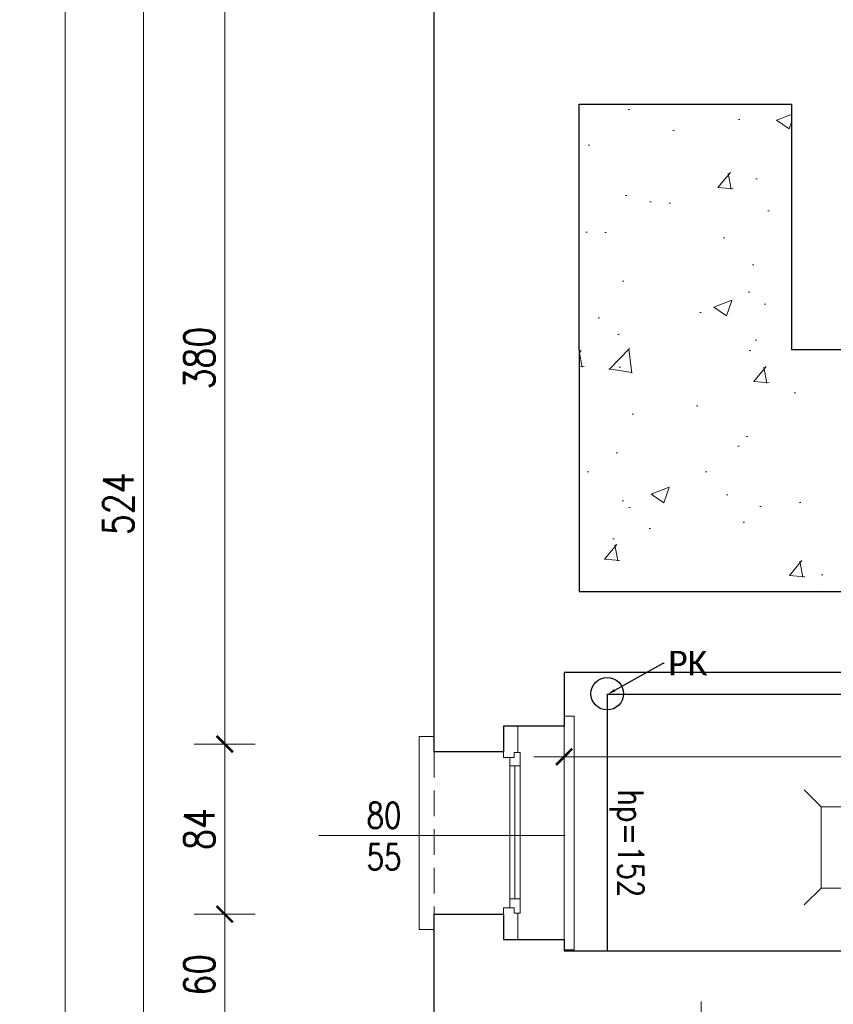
# Model space of a CAD drawing. Header units: millimetres. Extents: x 284606 to 569416, y -192995 to -95103.
# Tile 159 of 178: x 312652 to 313052, y -101650 to -101165. Entities that reach past the tile are written whole.
import ezdxf
from ezdxf import colors
from ezdxf.entities.mleader import LeaderData, LeaderLine
from ezdxf.enums import TextEntityAlignment as Align
from ezdxf.math import Vec2, Vec3

# ---------------------------------------------------------------- set-up
doc = ezdxf.new("R2010")
doc.units = ezdxf.units.MM
doc.linetypes.add('HIDDEN', pattern=[9.525, 6.35, -3.175])
doc.layers.get('0').update_dxf_attribs({"lineweight": 0})
for name, color, linetype, lineweight in [('!STR_Konstrukcja 0.20', 200, 'Continuous', 20), ('!STR_Konstrukcja 0.30', 64, 'Continuous', 30), ('!STR_Opisy 0.09', 8, 'Continuous', 9), ('!STR_Przerywana 0.09', 8, 'HIDDEN', 9), ('!STR_Stolarka okienna', 72, 'Continuous', 15), ('!STR_Wymiarowanie', 254, 'Continuous', 9)]:
    doc.layers.add(name, color=color, linetype=linetype, lineweight=lineweight)
doc.layers.add('!STR_Kreskowanie ścian', color=7, linetype='Continuous', lineweight=5, true_color=0xa6a6a6)
doc.layers.add('!STR_Obrysy pomieszczeń', color=215, linetype='Continuous', lineweight=9, plot=False)
doc.layers.add('I__KANALIZACJA_SAN', color=7, linetype='KAN_SAN', true_color=0x753b00)
doc.styles.add('EKO 1-10', font='romans.shx', dxfattribs={"width": 0.8, "height": 15})
doc.styles.add('EKO 1-5', font='romans.shx', dxfattribs={"width": 0.8, "height": 10})
doc.styles.get("Standard").update_dxf_attribs({"font": 'calibri.ttf'})
doc.linetypes.add('KAN_SAN', pattern='A,20,-7,["KS",Standard,S=5,R=0,X=-5,Y=-2.5],-6', length=33)
doc.dimstyles.new('EKO wymiar 1-10', dxfattribs={"dimtxt": 15, "dimasz": 8, "dimexe": 15, "dimexo": 15, "dimgap": 5, "dimtad": 1, "dimdec": 0, "dimtxsty": 'EKO 1-10', "dimblk": 'ARCHTICK', "dimcen": 10, "dimdle": 15, "dimclrd": 256, "dimclre": 256, "dimclrt": 256, "dimazin": 2, "dimtfac": 1, "dimtdec": 0, "dimtmove": 2, "dimatfit": 3, "dimldrblk": 'ARCHTICK', "dimfxl": 15, "dimfxlon": 1, "dimlwd": -1, "dimlwe": -1, "dimarcsym": 0})

# ---------------------------------------------------------------- blocks, each defined once
blk = doc.blocks.new('*U370')
at = {"layer": '!STR_Opisy 0.09', "linetype": 'Continuous'}
blk.add_line((0, 32.11), (0, -89.22), dxfattribs=at)
at = {"layer": '!STR_Opisy 0.09', "linetype": 'Continuous', "style": 'EKO 1-5', "width": 0.8}
blk.add_attdef('SZER', text='', height=12.5, rotation=270, dxfattribs=at).set_placement((0, 0), align=Align.BOTTOM_CENTER)
at = {"layer": '!STR_Opisy 0.09', "ltscale": 0.7, "style": 'EKO 1-5', "width": 0.8}
blk.add_attdef('WYS', text='', height=12.5, rotation=270, dxfattribs=at).set_placement((-10.53, 0), align=Align.MIDDLE_CENTER)
at = {"layer": '!STR_Opisy 0.09', "linetype": 'Continuous', "style": 'EKO 1-5', "width": 0.8}
blk.add_attdef('HP=', (22.69, -115.31), '', height=12.5, rotation=180, dxfattribs=at)
blk = doc.blocks.new('_ArchTick')
at = {"color": 0, "linetype": 'ByBlock', "const_width": 0.15}
blk.add_lwpolyline([(-0.5, -0.5), (0.5, 0.5)], dxfattribs=at)
blk = doc.blocks.new('*D989')
at = {"layer": '!STR_Wymiarowanie', "ltscale": 1.5, "transparency": 16777216}
for p, q in [((312987.23, -102175.36), (312987.23, -101648.36)), ((312972.23, -101663.36), (313002.23, -101663.36)), ((312972.23, -102160.36), (313002.23, -102160.36))]:
    blk.add_line(p, q, dxfattribs=at)
at = {"layer": 'Defpoints', "color": 0, "ltscale": 1.5, "transparency": 16777216}
for p in [(312919.74, -101663.36), (312987.23, -101663.36), (312919.74, -102160.36)]:
    blk.add_point(p, dxfattribs=at)
at = {"layer": '!STR_Wymiarowanie', "ltscale": 1.5, "transparency": 16777216, "xscale": 8, "yscale": 8, "zscale": 8}
for p, rotation in [((312987.23, -101663.36), 90), ((312987.23, -102160.36), 270)]:
    blk.add_blockref('_ArchTick', p, dxfattribs=dict(at, rotation=rotation))
at = {"layer": '!STR_Wymiarowanie', "ltscale": 1.5, "transparency": 16777216, "insert": (312974.73, -101911.86), "char_height": 15, "attachment_point": 5, "rotation": 90, "style": 'EKO 1-10'}
blk.add_mtext('497', dxfattribs=at)
blk = doc.blocks.new('*D976')
at = {"layer": '!STR_Wymiarowanie', "ltscale": 1.5, "transparency": 16777216}
for p, q in [((312919.74, -101512.79), (312919.74, -101542.79)), ((313414.74, -101512.79), (313414.74, -101542.79)), ((313429.74, -101527.79), (312904.74, -101527.79))]:
    blk.add_line(p, q, dxfattribs=at)
at = {"layer": 'Defpoints', "color": 0, "ltscale": 1.5, "transparency": 16777216}
for p in [(312919.74, -101486.36), (313414.74, -101486.36), (312919.74, -101527.79)]:
    blk.add_point(p, dxfattribs=at)
at = {"layer": '!STR_Wymiarowanie', "ltscale": 1.5, "transparency": 16777216, "xscale": 8, "yscale": 8, "zscale": 8, "rotation": 180}
blk.add_blockref('_ArchTick', (312919.74, -101527.79), dxfattribs=at)
at = {"layer": '!STR_Wymiarowanie', "ltscale": 1.5, "transparency": 16777216, "xscale": 8, "yscale": 8, "zscale": 8}
blk.add_blockref('_ArchTick', (313414.74, -101527.79), dxfattribs=at)
at = {"layer": '!STR_Wymiarowanie', "ltscale": 1.5, "transparency": 16777216, "insert": (313167.24, -101515.29), "char_height": 15, "attachment_point": 5, "style": 'EKO 1-10'}
blk.add_mtext('495', dxfattribs=at)
blk = doc.blocks.new('*U371')
at = {"layer": '!STR_Konstrukcja 0.20', "linetype": 'Continuous', "lineweight": 15}
for points in [[(8.12, 63.87), (0.62, 63.87), (0.62, 71.37), (95.62, 71.37), (95.62, 63.87), (88.12, 63.87)], [(-4.38, -0.13), (-9.38, -0.13), (-9.38, -5.13), (105.62, -5.13), (105.62, -0.13), (100.62, -0.13)]]:
    blk.add_lwpolyline(points, dxfattribs=at)
at = {"layer": '!STR_Konstrukcja 0.30', "ltscale": 2}
for points in [[(-4.38, -0.13), (-4.38, 29.68), (8.12, 29.68), (8.12, 63.87)], [(88.12, 63.87), (88.12, 29.68), (100.62, 29.68), (100.62, -0.13)]]:
    blk.add_lwpolyline(points, dxfattribs=at)
at = {"layer": '!STR_Przerywana 0.09', "ltscale": 2}
for points in [[(8.12, 63.87), (88.12, 63.87)], [(-4.38, -0.13), (100.62, -0.13)]]:
    blk.add_lwpolyline(points, dxfattribs=at)
at = {"layer": '!STR_Stolarka okienna', "ltscale": 0.3}
for points in [[(-4.38, 22.64), (-4.38, 29.68), (11.02, 29.68), (11.02, 24.55), (8.52, 24.55), (8.52, 22.64), (-4.38, 22.64)], [(100.62, 22.64), (100.62, 29.68), (85.05, 29.68), (85.05, 24.55), (87.55, 24.55), (87.55, 22.64), (100.62, 22.64)], [(87.55, 21.56), (87.55, 24.55), (85.05, 24.55), (85.05, 26.7), (11.02, 26.7), (11.02, 24.55), (8.52, 24.55), (8.52, 21.56), (87.55, 21.56)], [(15.12, 26.7), (15.12, 21.56)], [(80.62, 21.56), (80.62, 26.7)], [(80.62, 24.13), (15.12, 24.13)]]:
    blk.add_lwpolyline(points, dxfattribs=at)
blk = doc.blocks.new('*D936')
at = {"layer": '!STR_Wymiarowanie', "ltscale": 1.5, "transparency": 16777216}
for p, q in [((312752.53, -101126.36), (312752.53, -101536.54)), ((312767.53, -101141.36), (312737.53, -101141.36)), ((312767.53, -101521.54), (312737.53, -101521.54))]:
    blk.add_line(p, q, dxfattribs=at)
at = {"layer": 'Defpoints', "color": 0, "ltscale": 1.5, "transparency": 16777216}
for p in [(312855.74, -101141.36), (312752.53, -101521.54), (312855.74, -101521.54)]:
    blk.add_point(p, dxfattribs=at)
at = {"layer": '!STR_Wymiarowanie', "ltscale": 1.5, "transparency": 16777216, "xscale": 8, "yscale": 8, "zscale": 8}
for p, rotation in [((312752.53, -101141.36), 90), ((312752.53, -101521.54), 270)]:
    blk.add_blockref('_ArchTick', p, dxfattribs=dict(at, rotation=rotation))
at = {"layer": '!STR_Wymiarowanie', "ltscale": 1.5, "transparency": 16777216, "insert": (312740.03, -101331.45), "char_height": 15, "attachment_point": 5, "rotation": 90, "style": 'EKO 1-10'}
blk.add_mtext('380', dxfattribs=at)
blk = doc.blocks.new('*D937')
at = {"layer": '!STR_Wymiarowanie', "ltscale": 1.5, "transparency": 16777216}
for p, q in [((312752.53, -101506.54), (312752.53, -101620.29)), ((312767.53, -101521.54), (312737.53, -101521.54)), ((312767.53, -101605.29), (312737.53, -101605.29))]:
    blk.add_line(p, q, dxfattribs=at)
at = {"layer": 'Defpoints', "color": 0, "ltscale": 1.5, "transparency": 16777216}
for p in [(312855.74, -101521.54), (312752.53, -101605.29), (312855.74, -101605.29)]:
    blk.add_point(p, dxfattribs=at)
at = {"layer": '!STR_Wymiarowanie', "ltscale": 1.5, "transparency": 16777216, "xscale": 8, "yscale": 8, "zscale": 8}
for p, rotation in [((312752.53, -101521.54), 90), ((312752.53, -101605.29), 270)]:
    blk.add_blockref('_ArchTick', p, dxfattribs=dict(at, rotation=rotation))
at = {"layer": '!STR_Wymiarowanie', "ltscale": 1.5, "transparency": 16777216, "insert": (312740.03, -101563.42), "char_height": 15, "attachment_point": 5, "rotation": 90, "style": 'EKO 1-10'}
blk.add_mtext('84', dxfattribs=at)
blk = doc.blocks.new('*D938')
at = {"layer": '!STR_Wymiarowanie', "ltscale": 1.5, "transparency": 16777216}
for p, q in [((312752.53, -101590.29), (312752.53, -101680.01)), ((312767.53, -101605.29), (312737.53, -101605.29)), ((312767.53, -101665.01), (312737.53, -101665.01))]:
    blk.add_line(p, q, dxfattribs=at)
at = {"layer": 'Defpoints', "color": 0, "ltscale": 1.5, "transparency": 16777216}
for p in [(312855.74, -101605.29), (312752.53, -101665.01), (312855.74, -101665.01)]:
    blk.add_point(p, dxfattribs=at)
at = {"layer": '!STR_Wymiarowanie', "ltscale": 1.5, "transparency": 16777216, "xscale": 8, "yscale": 8, "zscale": 8}
for p, rotation in [((312752.53, -101605.29), 90), ((312752.53, -101665.01), 270)]:
    blk.add_blockref('_ArchTick', p, dxfattribs=dict(at, rotation=rotation))
at = {"layer": '!STR_Wymiarowanie', "ltscale": 1.5, "transparency": 16777216, "insert": (312740.03, -101635.15), "char_height": 15, "attachment_point": 5, "rotation": 90, "style": 'EKO 1-10'}
blk.add_mtext('60', dxfattribs=at)
blk = doc.blocks.new('*D941')
at = {"layer": '!STR_Wymiarowanie', "ltscale": 1.5, "transparency": 16777216}
for p, q in [((312712.57, -101680.01), (312712.57, -101126.36)), ((312727.57, -101141.36), (312697.57, -101141.36)), ((312727.57, -101665.01), (312697.57, -101665.01))]:
    blk.add_line(p, q, dxfattribs=at)
at = {"layer": 'Defpoints', "color": 0, "ltscale": 1.5, "transparency": 16777216}
for p in [(312712.57, -101141.36), (312855.74, -101141.36), (312868.74, -101665.01)]:
    blk.add_point(p, dxfattribs=at)
at = {"layer": '!STR_Wymiarowanie', "ltscale": 1.5, "transparency": 16777216, "xscale": 8, "yscale": 8, "zscale": 8}
for p, rotation in [((312712.57, -101141.36), 90), ((312712.57, -101665.01), 270)]:
    blk.add_blockref('_ArchTick', p, dxfattribs=dict(at, rotation=rotation))
at = {"layer": '!STR_Wymiarowanie', "ltscale": 1.5, "transparency": 16777216, "insert": (312700.07, -101403.19), "char_height": 15, "attachment_point": 5, "rotation": 90, "style": 'EKO 1-10'}
blk.add_mtext('524', dxfattribs=at)
blk = doc.blocks.new('*D942')
at = {"layer": '!STR_Wymiarowanie', "ltscale": 1.5, "transparency": 16777216}
for p, q in [((312673.87, -101126.36), (312673.87, -102226.36)), ((312688.87, -101141.36), (312658.87, -101141.36)), ((312688.87, -102211.36), (312658.87, -102211.36))]:
    blk.add_line(p, q, dxfattribs=at)
at = {"layer": 'Defpoints', "color": 0, "ltscale": 1.5, "transparency": 16777216}
for p in [(312855.74, -101141.36), (312673.87, -102211.36), (312855.74, -102211.36)]:
    blk.add_point(p, dxfattribs=at)
at = {"layer": '!STR_Wymiarowanie', "ltscale": 1.5, "transparency": 16777216, "xscale": 8, "yscale": 8, "zscale": 8}
for p, rotation in [((312673.87, -101141.36), 90), ((312673.87, -102211.36), 270)]:
    blk.add_blockref('_ArchTick', p, dxfattribs=dict(at, rotation=rotation))
at = {"layer": '!STR_Wymiarowanie', "ltscale": 1.5, "transparency": 16777216, "insert": (312661.37, -101676.36), "char_height": 15, "attachment_point": 5, "rotation": 90, "style": 'EKO 1-10'}
blk.add_mtext('1070', dxfattribs=at)

msp = doc.modelspace()

# ---------------------------------------------------------------- hatches: boundary and pattern name
at = {"layer": '!STR_Kreskowanie ścian', "ltscale": 1.5}
h = msp.add_hatch(dxfattribs=at)
h.set_pattern_fill('AR-CONC', color=256, scale=0.5)
h.set_pattern_definition([(50, (25876.69, -844.5), (91.092334, -7.969543), [9.525, -104.775]), (355, (25876.69, -844.5), (-17.62171, 95.528423), [7.62, -83.820292]), (100.451445, (25884.28, -845.16), (73.470624, 87.558876), [8.095004, -89.045122]), (46.1842, (25876.69, -819.1), (135.53952, -21.021164), [14.2875, -157.1625]), (96.63556, (25887.99, -820.85), (118.702067, 123.71306), [12.14251, -133.567804]), (351.18415, (25876.69, -819.1), (118.70207, 123.71306), [11.429984, -125.729866]), (21, (25889.39, -825.45), (75.807196, -51.1326), [9.525, -104.775]), (326, (25889.39, -825.45), (30.901014, 92.093983), [7.62, -83.82]), (71.451445, (25895.71, -829.71), (106.70821, 40.961384), [8.095004, -89.04497]), (37.5, (25876.693, -844.5), (1.5443016, 42.2775194), [0, -82.804, 0, -85.09, 0, -84.1375]), (7.5, (25876.693, -844.5), (33.409831, 50.0902874), [0, -48.514, 0, -80.899, 0, -32.0675]), (327.5, (25848.372, -844.5), (67.7952976, -2.864372), [0, -31.75, 0, -99.06, 0, -131.445]), (317.5, (25835.67, -844.5), (74.064591, 12.713246), [0, -41.275, 0, -65.786, 0, -93.345])])
h.paths.add_polyline_path([(313226.74, -101327.36), (313031.74, -101327.36), (313031.74, -101206.36), (312927.11, -101206.36), (312927.11, -101327.36), (312927.11, -101446.36), (313226.74, -101446.36)])
h.paths.add_polyline_path([(314211.07, -101095.36), (314100.07, -101095.36), (313965.07, -101095.36), (313965.07, -101203.36), (314100.07, -101203.36), (314100.07, -101413.36), (314211.07, -101413.36)])

# ---------------------------------------------------------------- linework, layer by layer
at = {"layer": '!STR_Konstrukcja 0.30', "ltscale": 1.5}
for points in [[(312855.74, -101525.29), (312855.74, -101141.36), (313380.29, -101141.36), (313380.29, -101044.36), (313605.46, -101044.36)], [(312927.11, -101327.36), (312927.11, -101206.36), (313031.74, -101206.36), (313031.74, -101327.36)], [(312927.11, -101327.36), (312927.11, -101446.36), (313226.74, -101446.36), (313226.74, -101327.36), (313031.74, -101327.36)], [(313286.74, -101486.36), (312919.74, -101486.36), (312919.74, -101512.79)], [(313047.9, -102211.36), (312868.74, -102211.36), (312868.74, -101665.01), (312855.74, -101665.01), (312855.74, -101605.29)], [(312919.74, -101617.79), (312919.74, -101623.36), (313074.74, -101623.36)]]:
    msp.add_lwpolyline(points, dxfattribs=at)
at = {"layer": '!STR_Obrysy pomieszczeń', "ltscale": 0.3}
msp.add_lwpolyline([(313414.74, -101623.36), (312919.74, -101623.36), (312919.74, -101486.36), (313286.74, -101486.36)], dxfattribs=at)
at = {"layer": '!STR_Opisy 0.09'}
for points in [[(313046.27, -101552.38), (313037.98, -101544.09)], [(313046.27, -101552.38), (313046.28, -101592.51), (313086.28, -101592.51), (313086.27, -101552.38), (313046.27, -101552.38)], [(313046.28, -101592.51), (313037.99, -101600.79)]]:
    msp.add_lwpolyline(points, dxfattribs=at)
at = {"layer": 'I__KANALIZACJA_SAN', "lineweight": 30}
for p, q in [((312940.95, -101496.74), (312940.95, -101623.36)), ((312941.16, -101496.99), (313068.72, -101496.99))]:
    msp.add_line(p, q, dxfattribs=at)
msp.add_circle((312940.95, -101496.74), 8.01, dxfattribs=at)

# ---------------------------------------------------------------- block references
at = {"layer": '!STR_Konstrukcja 0.30', "ltscale": 1.5, "xscale": -1, "rotation": 90}
msp.add_blockref('*U371', (312919.6, -101517.18), dxfattribs=at)
at = {"layer": '!STR_Konstrukcja 0.30', "ltscale": 1.5, "rotation": 89.99999999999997}
msp.add_blockref('*U370', (312830.98, -101566.62), dxfattribs=at).add_auto_attribs({'SZER': '80', 'WYS': '55', 'HP=': 'hp=152'})

# ---------------------------------------------------------------- dimensions: what is measured, and where the dimension line sits
at = {"layer": '!STR_Wymiarowanie', "ltscale": 1.5}
for base, p1, p2, picture, middle in [((312673.87, -102211.36), (312855.74, -101141.36), (312855.74, -102211.36), '*D942', (312661.37, -101676.36)), ((312712.57, -101141.36), (312868.74, -101665.01), (312855.74, -101141.36), '*D941', (312700.07, -101403.19)), ((312752.53, -101521.54), (312855.74, -101141.36), (312855.74, -101521.54), '*D936', (312740.03, -101331.45)), ((312752.53, -101605.29), (312855.74, -101521.54), (312855.74, -101605.29), '*D937', (312740.03, -101563.42)), ((312752.53, -101665.01), (312855.74, -101605.29), (312855.74, -101665.01), '*D938', (312740.03, -101635.15)), ((312987.23, -101663.36), (312919.74, -102160.36), (312919.74, -101663.36), '*D989', (312974.73, -101911.86))]:
    dim = msp.add_linear_dim(base=base, p1=p1, p2=p2, angle=90, dimstyle='EKO wymiar 1-10', dxfattribs=at)
    dim.commit()
    dim.dimension.update_dxf_attribs({"geometry": picture, "text_midpoint": middle})
dim = msp.add_linear_dim(base=(312919.74, -101527.79), p1=(313414.74, -101486.36), p2=(312919.74, -101486.36), dimstyle='EKO wymiar 1-10', dxfattribs=at)
dim.commit()
dim.dimension.update_dxf_attribs({"geometry": '*D976', "text_midpoint": (313167.24, -101515.29)})

# ---------------------------------------------------------------- leaders
ml = msp.add_multileader_mtext('Standard', dxfattribs=at)
ml.set_content('PK', color=256)
ml.set_leader_properties()
ml.build(insert=Vec2(0, 0))
ml.multileader.update_dxf_attribs({"text_right_attachment_type": 6, "dogleg_length": 0.36})
ctx = ml.context
ctx.base_point, ctx.char_height, ctx.plane_origin = Vec3(312968.93, -101481.65), 12, Vec3(306170.61, -104272.47)
ctx.right_attachment = 6
notes = []
notes.append((ctx, [(0, (1, 1, 0), (312968.57, -101481.65), (1, 0), 0.36, [(0, [(312941.16, -101496.99)], 0, [])])]))
ctx.mtext.insert, ctx.mtext.flow_direction = Vec3(312970.93, -101475.62), 5
for ctx, leaders in notes:
    for number, flags, end, landing, length, lines in leaders:
        leader = LeaderData()
        leader.index, (leader.has_last_leader_line, leader.has_dogleg_vector, leader.attachment_direction) = number, flags
        leader.last_leader_point, leader.dogleg_vector, leader.dogleg_length = Vec3(end), Vec3(landing), length
        for number, points, colour, breaks in lines:
            line = LeaderLine()
            line.index, line.vertices, line.color, line.breaks = number, Vec3.list(points), colors.encode_raw_color(colour), breaks
            leader.lines.append(line)
        ctx.leaders.append(leader)

doc.saveas('drawing.dxf')
